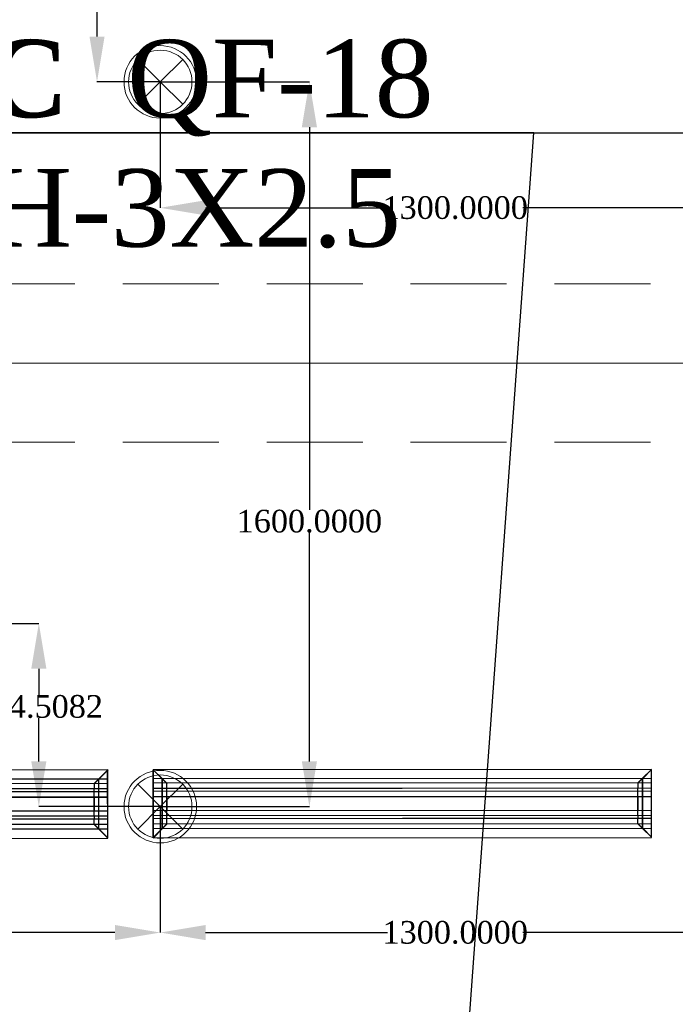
# Model space of a CAD drawing. Header units: inches. Extents: x -78787 to 29484, y -9517 to 23232.
# Tile 180 of 256: x 2596 to 4043, y 4228 to 6401. Entities that reach past the tile are written whole.
import ezdxf
from ezdxf import colors
from ezdxf.entities.mleader import LeaderData, LeaderLine
from ezdxf.enums import TextEntityAlignment as Align
from ezdxf.math import Vec2, Vec3

# ---------------------------------------------------------------- set-up
doc = ezdxf.new("R2010")
doc.units = ezdxf.units.IN
doc.header["$MEASUREMENT"] = 0
doc.linetypes.add('Dot & Dashed', pattern=[670.277762, 317.5, -176.388889, 0, -176.388874])
doc.linetypes.add('Hidden', pattern=[317.5, 211.666667, -105.833333])
for name, color, linetype in [('- განათება', 7, 'Continuous'), ('- მექანიკური ნაწილი', 7, 'Continuous'), ('Edges', 7, 'Continuous'), ('Structural - Bearing', 7, 'Continuous'), ('Structural - Grid', 7, 'Continuous')]:
    doc.layers.add(name, color=color, linetype=linetype)
for name, color, linetype, lineweight, true_color in [('New_Interior - Lamp_Pen_No__77', 7, 'Continuous', 20, 0xffeb28), ('Structural - Bearing_Pen_No__102', 7, 'Continuous', 13, 0xcccccc), ('Structural - Grid_Pen_No__81', 7, 'Continuous', 20, 0x6a6a6a)]:
    doc.layers.add(name, color=color, linetype=linetype, lineweight=lineweight, true_color=true_color)
doc.styles.add('CT', font='ARIALN.TTF', dxfattribs={"height": 200})
doc.styles.add('GENERATED_STYLE_2', font='txt')
doc.styles.get("Standard").update_dxf_attribs({"font": 'arial.ttf'})
doc.dimstyles.get("Standard").update_dxf_attribs({"dimtxt": 0.18, "dimasz": 0.18, "dimexe": 0.18, "dimexo": 0.0625, "dimgap": 0.09, "dimtad": 0, "dimtih": 1, "dimtoh": 1, "dimdec": 4, "dimzin": 0, "dimdsep": 46, "dimtxsty": 'Standard', "dimcen": 0.09, "dimadec": 0, "dimazin": 0, "dimtfac": 1, "dimtdec": 4, "dimtofl": 0, "dimtmove": 0, "dimatfit": 3, "dimfxl": 1, "dimtolj": 1, "dimtzin": 0, "dimarcsym": 0})

# ---------------------------------------------------------------- blocks, each defined once
blk = doc.blocks.new('Standard grid marker')
at = {"layer": 'Structural - Grid_Pen_No__81', "color": 251, "linetype": 'Continuous', "lineweight": 20, "true_color": 0x6a6a6a}
blk.add_line((1000, 0), (51328.1, 0), dxfattribs=at)
at = {"layer": 'Structural - Grid_Pen_No__81', "color": 251, "lineweight": 20, "true_color": 0x6a6a6a, "style": 'GENERATED_STYLE_2'}
for tag, p in [('AC_MarkerText_1_0', (-100, -144)), ('AC_MarkerText_1_1', (52428.1, -144))]:
    blk.add_attdef(tag, text='', height=100, rotation=180, dxfattribs=at).set_placement(p, align=Align.TOP_CENTER)
blk = doc.blocks.new('Beam_12', base_point=(-47008.8, 26663))
at = {"layer": 'Structural - Bearing_Pen_No__102', "color": 254, "linetype": 'Hidden', "lineweight": 13, "true_color": 0xcccccc}
for p, q in [((-22833.8, 26838), (-17183.8, 26838)), ((-22833.8, 26488), (-17183.8, 26488))]:
    blk.add_line(p, q, dxfattribs=at)
at = {"layer": 'Structural - Bearing_Pen_No__102', "color": 254, "linetype": 'Dot & Dashed', "lineweight": 13, "true_color": 0xcccccc}
blk.add_line((-47008.8, 26663), (991.2, 26663), dxfattribs=at)
blk = doc.blocks.new('lineardiffplan')
blk.add_lwpolyline([(393.1, 274.9), (1492.8, 274.9), (1492.8, 124.4), (393.1, 124.4)], close=True)
at = {"layer": 'Edges'}
for p, q in [((392.8, 274.9), (392.8, 274.6)), ((393.1, 274.9), (392.8, 274.9)), ((422.8, 244.9), (392.8, 274.9)), ((392.8, 274.6), (392.9, 274.5)), ((392.9, 125.2), (392.9, 274.5)), ((412.4, 255), (392.9, 274.5)), ((393.1, 274.9), (393.2, 274.8)), ((393.2, 274.8), (412.7, 255.3)), ((1462.8, 244.9), (1492.8, 274.9)), ((1472.9, 255.3), (1492.4, 274.8)), ((1473.2, 254.9), (1492.8, 274.5)), ((1492.4, 274.8), (1492.5, 274.9)), ((1492.8, 274.9), (1492.5, 274.9)), ((1492.8, 274.5), (1492.8, 274.9)), ((1492.8, 274.5), (1492.8, 274.5)), ((1492.8, 125.4), (1492.8, 274.5)), ((1492.8, 255.3), (392.9, 255.3)), ((392.9, 254.9), (1492.8, 254.9)), ((392.9, 244.9), (1492.8, 244.9)), ((412.4, 144.7), (412.4, 255)), ((412.8, 254.6), (412.4, 255)), ((412.7, 255.3), (413.1, 254.9)), ((412.8, 145.1), (412.8, 254.6)), ((412.8, 254.6), (422.8, 244.6)), ((413.1, 254.9), (423.1, 244.9)), ((422.8, 244.6), (422.8, 244.9)), ((422.8, 244.9), (423.1, 244.9)), ((422.8, 244.6), (422.8, 244.6)), ((422.8, 244.6), (422.8, 233.2)), ((423.1, 244.9), (423.1, 244.9)), ((1472.5, 254.9), (1462.5, 244.9)), ((1462.5, 244.9), (1462.5, 244.9)), ((1462.5, 244.9), (1462.8, 244.9)), ((1462.8, 244.9), (1462.9, 244.6)), ((1462.8, 244.5), (1462.9, 244.6)), ((1462.8, 233.2), (1462.8, 244.5)), ((1462.9, 244.6), (1472.8, 254.5)), ((1472.9, 255.3), (1472.5, 254.9)), ((1472.8, 254.5), (1473.2, 254.9)), ((1472.8, 254.5), (1472.8, 145.3)), ((1473.2, 144.9), (1473.2, 254.9)), ((392.9, 233.2), (1492.8, 233.2)), ((392.9, 233), (1492.8, 233)), ((392.9, 226.8), (1492.8, 226.8)), ((392.9, 226.5), (1492.8, 226.5)), ((422.8, 233), (422.8, 233.2)), ((422.8, 226.8), (422.8, 233)), ((422.8, 226.5), (422.8, 226.8)), ((422.8, 214.9), (422.8, 226.5)), ((1462.8, 233), (1462.8, 233.2)), ((1462.8, 226.8), (1462.8, 233)), ((1462.8, 226.5), (1462.8, 226.8)), ((1462.8, 214.9), (1462.8, 226.5)), ((392.9, 214.9), (1492.8, 214.9)), ((1492.8, 214.8), (392.9, 214.8)), ((422.4, 214.9), (422.3, 214.9)), ((422.8, 214.9), (422.4, 214.9)), ((422.8, 184.9), (422.8, 214.9)), ((423.2, 214.9), (422.8, 214.9)), ((423.2, 214.8), (422.8, 214.9)), ((423.2, 214.8), (423.2, 214.9)), ((423.2, 214.8), (423.2, 184.9)), ((1462.8, 214.9), (1462.4, 214.9)), ((1462.4, 214.9), (1462.4, 214.8)), ((1462.8, 214.9), (1462.4, 214.8)), ((1462.4, 184.9), (1462.4, 214.8)), ((1462.8, 214.9), (1462.8, 184.9)), ((1462.8, 214.9), (1463.2, 214.9)), ((1463.2, 214.9), (1463.3, 214.9)), ((1492.8, 184.9), (392.9, 184.9)), ((422.4, 184.9), (422.3, 184.9)), ((422.8, 184.9), (422.4, 184.9)), ((422.8, 184.9), (423.2, 184.9)), ((422.8, 173.2), (422.8, 184.9)), ((1462.4, 184.9), (1462.8, 184.9)), ((1462.8, 173.2), (1462.8, 184.9)), ((1463.2, 184.9), (1462.8, 184.9)), ((1463.2, 184.9), (1463.3, 184.9)), ((392.8, 124.9), (422.8, 154.9)), ((392.9, 173.2), (1492.8, 173.2)), ((392.9, 173), (1492.8, 173)), ((392.9, 166.8), (1492.8, 166.8)), ((392.9, 166.5), (1492.8, 166.5)), ((392.9, 154.9), (1492.8, 154.9)), ((412.8, 145.1), (422.8, 155.1)), ((423.1, 154.8), (413.1, 144.9)), ((422.8, 173), (422.8, 173.2)), ((422.8, 173), (422.8, 166.8)), ((422.8, 166.5), (422.8, 166.8)), ((422.8, 155.1), (422.8, 166.5)), ((422.8, 154.9), (422.8, 155.1)), ((422.8, 155.1), (422.8, 155.1)), ((423.1, 154.8), (422.8, 154.9)), ((423.1, 154.8), (423.1, 154.9)), ((1462.5, 154.8), (1462.4, 154.9)), ((1462.8, 154.9), (1462.5, 154.8)), ((1462.5, 154.8), (1472.4, 144.9)), ((1462.8, 173), (1462.8, 173.2)), ((1462.8, 166.8), (1462.8, 173)), ((1462.8, 166.5), (1462.8, 166.8)), ((1462.8, 155.3), (1462.8, 166.5)), ((1462.9, 155.2), (1462.8, 155.3)), ((1462.9, 155.2), (1462.8, 154.9)), ((1462.8, 154.9), (1492.8, 124.9)), ((1472.8, 145.3), (1462.9, 155.2)), ((1492.8, 144.9), (392.9, 144.9)), ((392.9, 125.2), (412.4, 144.7)), ((392.9, 144.5), (1492.8, 144.5)), ((412.7, 144.5), (393.2, 124.9)), ((412.8, 145.1), (412.4, 144.7)), ((412.7, 144.5), (413.1, 144.9)), ((1472.4, 144.9), (1472.8, 144.5)), ((1473.2, 144.9), (1472.8, 145.3)), ((1472.8, 144.5), (1492.4, 124.9)), ((1473.2, 144.9), (1492.8, 125.4)), ((392.9, 125.2), (392.8, 125.1)), ((392.8, 125.1), (392.8, 124.9)), ((392.8, 124.9), (393.1, 124.9)), ((393.2, 124.9), (393.1, 124.9)), ((1492.4, 124.9), (1492.8, 124.9)), ((1492.4, 124.9), (1492.4, 124.9)), ((1492.8, 125.3), (1492.8, 125.4)), ((1492.8, 124.9), (1492.8, 125.3))]:
    blk.add_line(p, q, dxfattribs=at)
blk = doc.blocks.new('Recessed Spot')
at = {"layer": 'New_Interior - Lamp_Pen_No__77', "color": 2, "linetype": 'Continuous', "lineweight": 20, "true_color": 0xffeb28}
for q in [(-49.5, 49.5), (49.5, 49.5), (-49.5, -49.5), (49.5, -49.5)]:
    blk.add_line((0, 0), q, dxfattribs=at)
at = {"layer": 'New_Interior - Lamp_Pen_No__77', "color": 2, "linetype": 'Continuous', "lineweight": 20, "true_color": 0xffeb28, "flags": 128}
blk.add_lwpolyline([(80, 0, 1), (-80, 0, 1)], format="xyb", close=True, dxfattribs=at)
at = {"layer": 'New_Interior - Lamp_Pen_No__77', "color": 2, "linetype": 'Continuous', "lineweight": 20, "true_color": 0xffeb28}
blk.add_circle((0, 0), 70, dxfattribs=at)
blk = doc.blocks.new('_DotSmall')
at = {"color": 0, "linetype": 'ByBlock', "const_width": 0.5}
blk.add_lwpolyline([(-0.0625, 0, 1), (0.0625, 0, 1)], format="xyb", close=True, dxfattribs=at)
blk = doc.blocks.new('*D869')
at = {"layer": '- განათება', "color": 0, "lineweight": -2, "transparency": 16777216}
for p, q in [((2905.9, 7564), (2766.2, 7564)), ((2766.3, 7464), (2766.3, 6919.4)), ((2766.3, 6364), (2766.3, 6868.1)), ((2905.9, 6264), (2766.2, 6264))]:
    blk.add_line(p, q, dxfattribs=at)
at = {"layer": '- განათება', "color": 0, "transparency": 16777216}
for points in [[(2749.7, 7464), (2783, 7464), (2766.3, 7564)], [(2749.7, 6364), (2783, 6364), (2766.3, 6264)]]:
    blk.add_solid(points, dxfattribs=at)
at = {"layer": 'Defpoints', "color": 0, "transparency": 16777216}
for p in [(2905.9, 7564), (2766.3, 6264), (2905.9, 6264)]:
    blk.add_point(p, dxfattribs=at)
at = {"layer": '- განათება', "color": 0, "transparency": 16777216, "insert": (2766.3, 6893.8), "char_height": 50, "attachment_point": 5}
blk.add_mtext('\\A1;{\\fSylfaen|b0|i0|c0|p18;1300.0000}', dxfattribs=at)
blk = doc.blocks.new('*D889')
at = {"layer": '- განათება', "color": 0, "lineweight": -2, "transparency": 16777216}
for p, q in [((2905.9, 6263.9), (2905.9, 5985.8)), ((4205.9, 6263.9), (4205.9, 5985.8)), ((3005.9, 5986), (3407.2, 5986)), ((4105.9, 5986), (3706.4, 5986))]:
    blk.add_line(p, q, dxfattribs=at)
at = {"layer": '- განათება', "color": 0, "transparency": 16777216}
for points in [[(3005.9, 6002.7), (3005.9, 5969.3), (2905.9, 5986)], [(4105.9, 6002.7), (4105.9, 5969.3), (4205.9, 5986)]]:
    blk.add_solid(points, dxfattribs=at)
at = {"layer": 'Defpoints', "color": 0, "transparency": 16777216}
for p in [(2905.9, 6264), (4205.9, 6264), (4205.9, 5986)]:
    blk.add_point(p, dxfattribs=at)
at = {"layer": '- განათება', "color": 0, "transparency": 16777216, "insert": (3556.8, 5986), "char_height": 50, "attachment_point": 5}
blk.add_mtext('\\A1;{\\fSylfaen|b0|i0|c0|p18;1300.0000}', dxfattribs=at)
blk = doc.blocks.new('*D908')
at = {"layer": '- განათება', "color": 0, "lineweight": -2, "transparency": 16777216}
for p, q in [((2905.9, 4663.9), (2905.9, 4385.8)), ((4205.9, 4663.9), (4205.9, 4385.8)), ((3005.9, 4386), (3407.2, 4386)), ((4105.9, 4386), (3706.4, 4386))]:
    blk.add_line(p, q, dxfattribs=at)
at = {"layer": '- განათება', "color": 0, "transparency": 16777216}
for points in [[(3005.9, 4402.7), (3005.9, 4369.3), (2905.9, 4386)], [(4105.9, 4402.7), (4105.9, 4369.3), (4205.9, 4386)]]:
    blk.add_solid(points, dxfattribs=at)
at = {"layer": 'Defpoints', "color": 0, "transparency": 16777216}
for p in [(2905.9, 4664), (4205.9, 4664), (4205.9, 4386)]:
    blk.add_point(p, dxfattribs=at)
at = {"layer": '- განათება', "color": 0, "transparency": 16777216, "insert": (3556.8, 4386), "char_height": 50, "attachment_point": 5}
blk.add_mtext('\\A1;{\\fSylfaen|b0|i0|c0|p18;1300.0000}', dxfattribs=at)
blk = doc.blocks.new('*D938')
at = {"layer": '- განათება', "color": 0, "lineweight": -2, "transparency": 16777216}
for p, q in [((1605.9, 4663.9), (1605.9, 4385.8)), ((2905.9, 4663.9), (2905.9, 4385.8)), ((1705.9, 4386), (2107.2, 4386)), ((2805.9, 4386), (2406.4, 4386))]:
    blk.add_line(p, q, dxfattribs=at)
at = {"layer": '- განათება', "color": 0, "transparency": 16777216}
for points in [[(1705.9, 4402.7), (1705.9, 4369.3), (1605.9, 4386)], [(2805.9, 4402.7), (2805.9, 4369.3), (2905.9, 4386)]]:
    blk.add_solid(points, dxfattribs=at)
at = {"layer": 'Defpoints', "color": 0, "transparency": 16777216}
for p in [(1605.9, 4664), (2905.9, 4664), (2905.9, 4386)]:
    blk.add_point(p, dxfattribs=at)
at = {"layer": '- განათება', "color": 0, "transparency": 16777216, "insert": (2256.8, 4386), "char_height": 50, "attachment_point": 5}
blk.add_mtext('\\A1;{\\fSylfaen|b0|i0|c0|p18;1300.0000}', dxfattribs=at)
blk = doc.blocks.new('*D959')
at = {"layer": '- განათება', "color": 0, "lineweight": -2, "transparency": 16777216}
for p, q in [((2408.6, 5068.5), (2638.1, 5068.5)), ((2637.9, 4968.5), (2637.9, 4910.4)), ((2637.9, 4764), (2637.9, 4859.1)), ((2905.9, 4664), (2637.7, 4664))]:
    blk.add_line(p, q, dxfattribs=at)
at = {"layer": '- განათება', "color": 0, "transparency": 16777216}
for points in [[(2621.2, 4968.5), (2654.6, 4968.5), (2637.9, 5068.5)], [(2621.2, 4764), (2654.6, 4764), (2637.9, 4664)]]:
    blk.add_solid(points, dxfattribs=at)
at = {"layer": 'Defpoints', "color": 0, "transparency": 16777216}
for p in [(2408.5, 5068.5), (2637.9, 5068.5), (2905.9, 4664)]:
    blk.add_point(p, dxfattribs=at)
at = {"layer": '- განათება', "color": 0, "transparency": 16777216, "insert": (2637.9, 4884.7), "char_height": 50, "attachment_point": 5}
blk.add_mtext('\\A1;{\\fSylfaen|b0|i0|c0|p18;404.5082}', dxfattribs=at)
blk = doc.blocks.new('*D1030')
at = {"layer": '- განათება', "color": 0, "lineweight": -2, "transparency": 16777216}
for p, q in [((2906, 6264), (3235.2, 6264)), ((3235, 6164), (3235, 5319.5)), ((3235, 4764), (3235, 5268.1)), ((2906, 4664), (3235.2, 4664))]:
    blk.add_line(p, q, dxfattribs=at)
at = {"layer": '- განათება', "color": 0, "transparency": 16777216}
for points in [[(3218.3, 6164), (3251.7, 6164), (3235, 6264)], [(3218.3, 4764), (3251.7, 4764), (3235, 4664)]]:
    blk.add_solid(points, dxfattribs=at)
at = {"layer": 'Defpoints', "color": 0, "transparency": 16777216}
for p in [(2905.9, 6264), (2905.9, 4664), (3235, 4664)]:
    blk.add_point(p, dxfattribs=at)
at = {"layer": '- განათება', "color": 0, "transparency": 16777216, "insert": (3235, 5293.8), "char_height": 50, "attachment_point": 5}
blk.add_mtext('\\A1;{\\fSylfaen|b0|i0|c0|p18;1600.0000}', dxfattribs=at)

msp = doc.modelspace()

# ---------------------------------------------------------------- block references
at = {"layer": '- განათება', "color": 3, "linetype": 'Continuous', "lineweight": 20, "zscale": 1000}
msp.add_blockref('Recessed Spot', (2905.93152, 6263.9634), dxfattribs=at)
at = {"layer": '- განათება', "color": 2, "linetype": 'Continuous', "lineweight": 20, "true_color": 0xffeb28, "zscale": 1000}
msp.add_blockref('Recessed Spot', (2905.93152, 4663.9634), dxfattribs=at)
at = {"layer": '- მექანიკური ნაწილი', "xscale": -1, "rotation": 0.04479712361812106}
for p in [(3183.05757, 4470.30594), (4383.12859, 4471.74906)]:
    msp.add_blockref('lineardiffplan', p, dxfattribs=at)
at = {"layer": 'Structural - Bearing', "color": 254, "lineweight": 13, "true_color": 0xcccccc}
msp.add_blockref('Beam_12', (-21669.06848, 5643.35514), dxfattribs=at)
at = {"layer": 'Structural - Grid', "color": 8, "linetype": 'Continuous', "lineweight": 15, "zscale": 1000, "rotation": 180}
msp.add_blockref('Standard grid marker', (29284.00379, 5643.35514), dxfattribs=at)

# ---------------------------------------------------------------- dimensions: what is measured, and where the dimension line sits
at = {"layer": '- განათება', "color": 1}
for base, p1, p2, angle, picture, middle in [((2766.33333, 6263.9634), (2905.93152, 7563.9634), (2905.93152, 6263.9634), 270, '*D869', (2766.33333, 6893.78334)), ((3235, 4663.9634), (2905.93152, 6263.9634), (2905.93152, 4663.9634), 270, '*D1030', (3235, 5293.78334)), ((2637.89578, 5068.47159), (2905.93152, 4663.9634), (2408.5, 5068.47159), 90, '*D959', (2637.89578, 4884.74354))]:
    dim = msp.add_linear_dim(base=base, p1=p1, p2=p2, angle=angle, text='{\\fSylfaen|b0|i0|c0|p18;<>}', dimstyle='Standard', override={"dimtxt": 50, "dimasz": 100}, dxfattribs=at)
    dim.commit()
    dim.dimension.update_dxf_attribs({"geometry": picture, "text_midpoint": middle, "dimtype": 160})
for base, p1, p2, picture, middle in [((4205.93152, 5986), (2905.93152, 6263.9634), (4205.93152, 6263.9634), '*D889', (3556.80359, 5986)), ((2905.93152, 4386), (1605.93152, 4663.9634), (2905.93152, 4663.9634), '*D938', (2256.80359, 4386)), ((4205.93152, 4386), (2905.93152, 4663.9634), (4205.93152, 4663.9634), '*D908', (3556.80359, 4386))]:
    dim = msp.add_linear_dim(base=base, p1=p1, p2=p2, text='{\\fSylfaen|b0|i0|c0|p18;<>}', dimstyle='Standard', override={"dimtxt": 50, "dimasz": 100}, dxfattribs=at)
    dim.commit()
    dim.dimension.update_dxf_attribs({"geometry": picture, "text_midpoint": middle, "dimtype": 160})

# ---------------------------------------------------------------- leaders
at = {"layer": '- მექანიკური ნაწილი', "color": 7}
ml = msp.add_multileader_mtext('Standard', dxfattribs=at)
ml.set_content('{\\fSylfaen|b1|i0|c0|p18;\\C1;DB-HVAC\\C7;  \\fSylfaen|b0|i0|c0|p18;\\C1;QF-18         \\C7;N2XH-3X2.5}', color=7, style='CT')
ml.set_leader_properties()
ml.set_arrow_properties(name='DOTSMALL')
ml.build(insert=Vec2(0, 0))
ml.multileader.update_dxf_attribs({"has_dogleg": 0, "text_left_attachment_type": 6, "text_right_attachment_type": 6, "dogleg_length": 9, "arrow_head_size": 172.53719})
ctx = ml.context
ctx.base_point, ctx.char_height, ctx.arrow_head_size, ctx.landing_gap_size, ctx.plane_origin = Vec3(1727.52507, 6151.56214), 171.3007828, 172.53719, 57.5124, Vec3(-15005.65345, -4333.96178)
ctx.left_attachment, ctx.right_attachment, ctx.text_align_type = 6, 6, 1
notes = []
notes.append((ctx, [(1, (1, 1, 0), (1718.52507, 6151.56214), (1, 0), 9, [(2, [(1295.5, 8268.3791)], 0, [])])]))
ctx.mtext.insert, ctx.mtext.width, ctx.mtext.defined_height, ctx.mtext.alignment, ctx.mtext.flow_direction = Vec3(2728.62844, 6357.12308), 2531.4263669, 243.98464, 2, 5
ml = msp.add_multileader_mtext('Standard', dxfattribs=at)
ml.set_content('{\\fSylfaen|b1|i0|c0|p18;\\C1;DB-HVAC\\C7;  \\fSylfaen|b0|i0|c0|p18;\\C1;QF-18         \\C7;N2XH-3X2.5}', color=7, style='CT')
ml.set_leader_properties()
ml.set_arrow_properties(name='DOTSMALL')
ml.build(insert=Vec2(0, 0))
ml.multileader.update_dxf_attribs({"has_dogleg": 0, "text_left_attachment_type": 6, "text_right_attachment_type": 6, "dogleg_length": 9, "arrow_head_size": 172.53719})
ctx = ml.context
ctx.base_point, ctx.char_height, ctx.arrow_head_size, ctx.landing_gap_size, ctx.plane_origin = Vec3(1728.13123, 6151.56214), 171.3007828, 172.53719, 57.5124, Vec3(-15005.65345, -4333.96178)
ctx.left_attachment, ctx.right_attachment, ctx.text_align_type = 6, 6, 1
notes.append((ctx, [(0, (1, 1, 0), (3736.83116, 6151.56214), (-1, 0), 6.4932, [(2, [(3529, 3381)], 0, [])])]))
ctx.mtext.insert, ctx.mtext.width, ctx.mtext.defined_height, ctx.mtext.alignment, ctx.mtext.flow_direction = Vec3(2729.2346, 6357.12308), 2531.4263669, 243.98464, 2, 5
for ctx, leaders in notes:
    for number, flags, end, landing, length, lines in leaders:
        leader = LeaderData()
        leader.index, (leader.has_last_leader_line, leader.has_dogleg_vector, leader.attachment_direction) = number, flags
        leader.last_leader_point, leader.dogleg_vector, leader.dogleg_length = Vec3(end), Vec3(landing), length
        for number, points, colour, breaks in lines:
            line = LeaderLine()
            line.index, line.vertices, line.color, line.breaks = number, Vec3.list(points), colors.encode_raw_color(colour), breaks
            leader.lines.append(line)
        ctx.leaders.append(leader)

doc.saveas('drawing.dxf')
